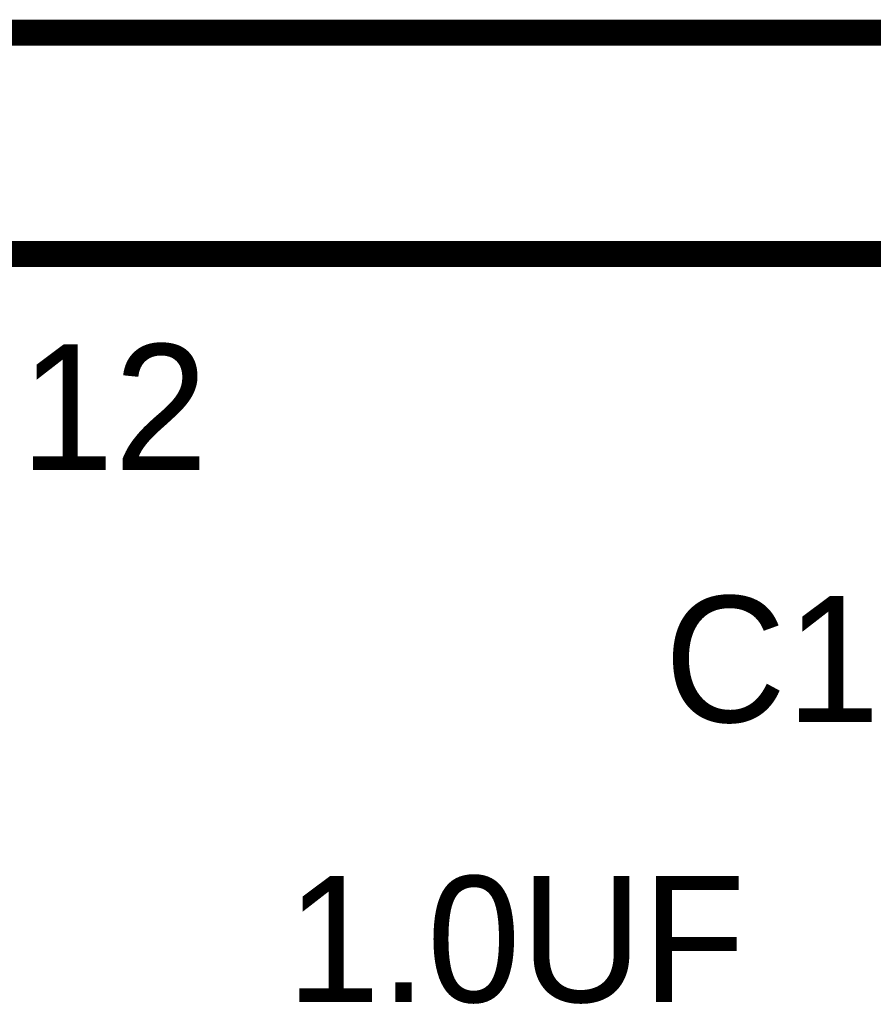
# Model space of a CAD drawing. Extents: x 0 to 17, y 0 to 11.
# Tile 42 of 49: x 5.24 to 5.626, y 9.06 to 9.506. Entities that reach past the tile are written whole.
import ezdxf

# ---------------------------------------------------------------- set-up
doc = ezdxf.new("R2010")
doc.units = 0
doc.layers.add('SHEET', color=255, linetype='CONTINUOUS')

msp = doc.modelspace()

# ---------------------------------------------------------------- linework, layer by layer
at = {"layer": 'SHEET', "const_width": 0.0118}
for points in [[(4.93035, 9.49986), (5.7002, 9.49986)], [(5.80039, 9.39966), (4.93035, 9.39966)]]:
    msp.add_lwpolyline(points, dxfattribs=at)

# ---------------------------------------------------------------- texts
at = {"layer": 'SHEET'}
for s, p in [('12', (5.24003, 9.30184)), ('C1', (5.53149, 9.18779)), ('1.0UF', (5.36042, 9.06106))]:
    msp.add_text(s, height=0.057028, dxfattribs=at).set_placement(p)

doc.saveas('drawing.dxf')
